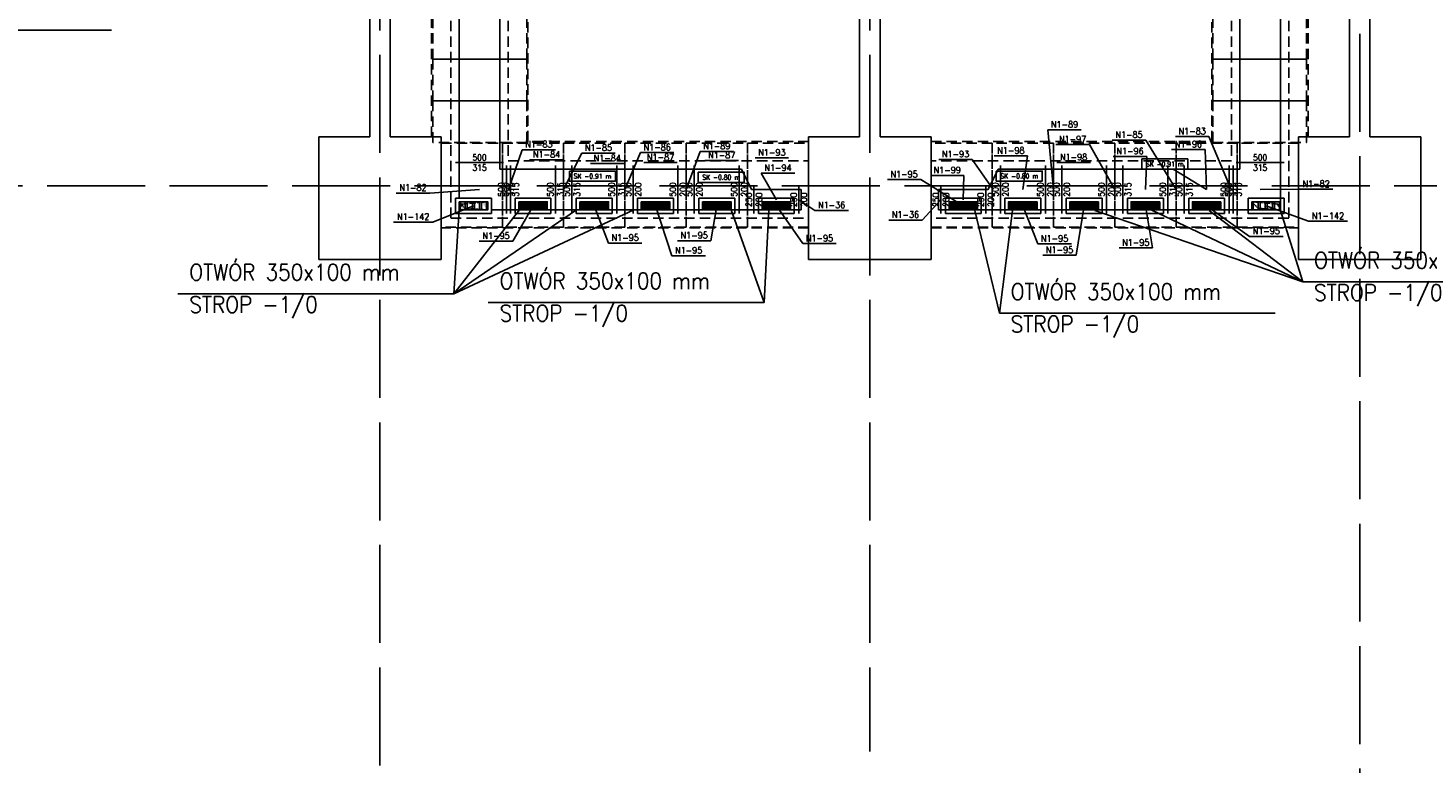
# Model space of a CAD drawing. Header units: millimetres. Extents: x -56303 to -45239, y -20463 to -4540.
# Tile 19 of 256: x -52653 to -50939, y -20463 to -19551. Entities that reach past the tile are written whole.
import ezdxf

# ---------------------------------------------------------------- set-up
doc = ezdxf.new("R2010")
doc.units = ezdxf.units.MM
for name, pattern in [('ACAD_ISO02W100', [15, 12, -3]), ('DASHED', [19.05, 12.7, -6.35]), ('HIDDEN', [9.525, 6.35, -3.175]), ('HIDDEN2', [4.7625, 3.175, -1.5875])]:
    doc.linetypes.add(name, pattern=pattern)
doc.layers.add('---Widok', color=7, linetype='Continuous', lineweight=25)
doc.layers.add('---Ściany', color=5, linetype='Continuous', lineweight=25)
for name, color, linetype in [('_HVAC_opis', 3, 'Continuous'), ('_HVAC_podkład', 8, 'Continuous'), ('FLUID-N1', 7, 'Continuous'), ('FLUID-N1-60-INF', 7, 'Continuous'), ('FLUID-N1-75-DIM', 7, 'Continuous'), ('FLUID-N1-80-NUM', 7, 'Continuous')]:
    doc.layers.add(name, color=color, linetype=linetype)
doc.styles.add('DACH_SZACHTY_20_05_2011_JM_xref_CAD$0$OPIS1', font='ROMANS.SHX', dxfattribs={"width": 0.9})
doc.styles.add('OPIS1', font='ROMANS.SHX', dxfattribs={"width": 0.9})
doc.dimstyles.new('wymiar', dxfattribs={"dimtxt": 8, "dimasz": 5, "dimexe": 0.1, "dimexo": 0.1, "dimgap": 1, "dimtad": 1, "dimdec": 0, "dimlfac": 10, "dimdsep": 46, "dimtxsty": 'OPIS1', "dimblk": 'OBLIQUE', "dimcen": 10, "dimclrd": 256, "dimclre": 256, "dimadec": 0, "dimazin": 0, "dimtfac": 1, "dimtdec": 0, "dimtmove": 0, "dimatfit": 3, "dimfxl": 1, "dimarcsym": 0})

# ---------------------------------------------------------------- blocks, each defined once
blk = doc.blocks.new('*U398')
at = {"color": 132, "linetype": 'Continuous', "lineweight": -2}
for p, q in [((-2899.5, -295), (-2899.5, 295)), ((2899.5, 295), (2899.5, -295))]:
    blk.add_line(p, q, dxfattribs=at)
at = {"color": 0, "linetype": 'ByBlock', "lineweight": -2}
for p, q in [((-2899.5, 250), (2899.5, 250)), ((-2899.5, -250), (2899.5, -250))]:
    blk.add_line(p, q, dxfattribs=at)
blk = doc.blocks.new('*U402')
at = {"color": 7, "linetype": 'Continuous'}
for p, q in [((-295, -145), (-295, 295)), ((-295, 295), (-105, 295)), ((-105, 295), (-105, -145)), ((-105, -145), (-295, -145))]:
    blk.add_line(p, q, dxfattribs=at)
at = {"color": 0, "linetype": 'ByBlock', "lineweight": -2}
for p, q in [((-250, -100), (-250, 250)), ((-250, 250), (-150, 250)), ((-150, 250), (-150, -100)), ((-105, 250), (330, 250)), ((-150, -100), (-250, -100)), ((-250, -145), (-250, -330)), ((250, -330), (250, -250)), ((250, -250), (330, -250))]:
    blk.add_line(p, q, dxfattribs=at)
at = {"color": 132, "linetype": 'Continuous', "lineweight": -2}
for p, q in [((330, 295), (330, -295)), ((295, -330), (-295, -330))]:
    blk.add_line(p, q, dxfattribs=at)
at = {"color": 0, "linetype": 'ByBlock'}
blk.add_solid([(-250, 250), (-150, 250), (-250, -100), (-230, 180)], dxfattribs=at)
blk = doc.blocks.new('*U403')
at = {"color": 132, "linetype": 'Continuous', "lineweight": -2}
for p, q in [((-275, -295), (-275, 295)), ((275, 295), (275, -295))]:
    blk.add_line(p, q, dxfattribs=at)
at = {"color": 0, "linetype": 'ByBlock', "lineweight": -2}
for p, q in [((-275, 250), (275, 250)), ((-175, -250), (-175, -150)), ((-175, -150), (175, -150)), ((175, -150), (175, -250)), ((-275, -250), (275, -250)), ((175, -250), (-175, -250))]:
    blk.add_line(p, q, dxfattribs=at)
at = {"color": 7, "linetype": 'Continuous'}
for p, q in [((-220, -295), (-220, -105)), ((-220, -105), (220, -105)), ((220, -105), (220, -295)), ((220, -295), (-220, -295))]:
    blk.add_line(p, q, dxfattribs=at)
blk = doc.blocks.new('*U404')
at = {"color": 132, "linetype": 'Continuous', "lineweight": -2}
for p, q in [((-275, -295), (-275, 295)), ((275, 295), (275, -295))]:
    blk.add_line(p, q, dxfattribs=at)
at = {"color": 0, "linetype": 'ByBlock', "lineweight": -2}
for p, q in [((-275, 250), (275, 250)), ((-175, -250), (-175, -150)), ((-175, -150), (175, -150)), ((175, -150), (175, -250)), ((-275, -250), (275, -250)), ((175, -250), (-175, -250))]:
    blk.add_line(p, q, dxfattribs=at)
at = {"color": 7, "linetype": 'Continuous'}
for p, q in [((-220, -295), (-220, -105)), ((-220, -105), (220, -105)), ((220, -105), (220, -295)), ((220, -295), (-220, -295))]:
    blk.add_line(p, q, dxfattribs=at)
blk = doc.blocks.new('*U405')
at = {"color": 132, "linetype": 'Continuous', "lineweight": -2}
for p, q in [((-275, -170), (-275, 170)), ((275, 170), (275, -170))]:
    blk.add_line(p, q, dxfattribs=at)
at = {"color": 0, "linetype": 'ByBlock', "lineweight": -2}
for p, q in [((-275, 125), (275, 125)), ((-275, -125), (275, -125)), ((-175, -125), (-175, -25)), ((-175, -25), (175, -25)), ((175, -125), (-175, -125)), ((175, -25), (175, -125))]:
    blk.add_line(p, q, dxfattribs=at)
at = {"color": 7, "linetype": 'Continuous'}
for p, q in [((-220, -170), (-220, 20)), ((-220, 20), (220, 20)), ((220, 20), (220, -170)), ((220, -170), (-220, -170))]:
    blk.add_line(p, q, dxfattribs=at)
blk = doc.blocks.new('*U406')
at = {"color": 7, "linetype": 'Continuous'}
for p, q in [((-220, -95), (-220, 95)), ((-220, 95), (220, 95)), ((-175, 46), (175, 46)), ((-175, 29), (175, 29)), ((-175, 21), (175, 21)), ((-175, 4), (175, 4)), ((220, 95), (220, -95)), ((220, -95), (-220, -95)), ((-175, -4), (175, -4)), ((-175, -21), (175, -21)), ((-175, -29), (175, -29)), ((-175, -46), (175, -46))]:
    blk.add_line(p, q, dxfattribs=at)
at = {"color": 0, "linetype": 'ByBlock', "lineweight": -2}
for p, q in [((-175, -50), (-175, 50)), ((-175, 50), (175, 50)), ((175, 50), (175, -50)), ((175, -50), (-175, -50))]:
    blk.add_line(p, q, dxfattribs=at)
at = {"color": 0, "linetype": 'ByBlock'}
blk.add_solid([(-175, 50), (175, 50), (-175, -50), (-105, 30)], dxfattribs=at)
blk = doc.blocks.new('*U407')
at = {"color": 7, "linetype": 'Continuous'}
for p, q in [((-220, -95), (-220, 95)), ((-220, 95), (220, 95)), ((-175, 46), (175, 46)), ((-175, 29), (175, 29)), ((-175, 21), (175, 21)), ((-175, 4), (175, 4)), ((220, 95), (220, -95)), ((220, -95), (-220, -95)), ((-175, -4), (175, -4)), ((-175, -21), (175, -21)), ((-175, -29), (175, -29)), ((-175, -46), (175, -46))]:
    blk.add_line(p, q, dxfattribs=at)
at = {"color": 0, "linetype": 'ByBlock', "lineweight": -2}
for p, q in [((-175, -50), (-175, 50)), ((-175, 50), (175, 50)), ((175, 50), (175, -50)), ((175, -50), (-175, -50))]:
    blk.add_line(p, q, dxfattribs=at)
at = {"color": 0, "linetype": 'ByBlock'}
blk.add_solid([(-175, 50), (175, 50), (-175, -50), (-105, 30)], dxfattribs=at)
blk = doc.blocks.new('*U408')
at = {"color": 7, "linetype": 'Continuous'}
for p, q in [((-220, -95), (-220, 95)), ((-220, 95), (220, 95)), ((-175, 46), (175, 46)), ((-175, 29), (175, 29)), ((-175, 21), (175, 21)), ((-175, 4), (175, 4)), ((220, 95), (220, -95)), ((220, -95), (-220, -95)), ((-175, -4), (175, -4)), ((-175, -21), (175, -21)), ((-175, -29), (175, -29)), ((-175, -46), (175, -46))]:
    blk.add_line(p, q, dxfattribs=at)
at = {"color": 0, "linetype": 'ByBlock', "lineweight": -2}
for p, q in [((-175, -50), (-175, 50)), ((-175, 50), (175, 50)), ((175, 50), (175, -50)), ((175, -50), (-175, -50))]:
    blk.add_line(p, q, dxfattribs=at)
at = {"color": 0, "linetype": 'ByBlock'}
blk.add_solid([(-175, 50), (175, 50), (-175, -50), (-105, 30)], dxfattribs=at)
blk = doc.blocks.new('*U409')
at = {"color": 7, "linetype": 'Continuous'}
for p, q in [((-95, -220), (-95, 220)), ((-95, 220), (95, 220)), ((95, 220), (95, -220)), ((-50, 162), (50, 162)), ((-50, 100), (50, 100)), ((-50, 75), (50, 75)), ((-50, 13), (50, 13)), ((-50, -13), (50, -13)), ((-50, -75), (50, -75)), ((-50, -100), (50, -100)), ((-50, -162), (50, -162)), ((95, -220), (-95, -220))]:
    blk.add_line(p, q, dxfattribs=at)
at = {"color": 0, "linetype": 'ByBlock', "lineweight": -2}
for p, q in [((-50, -175), (-50, 175)), ((-50, 175), (50, 175)), ((50, 175), (50, -175)), ((50, -175), (-50, -175))]:
    blk.add_line(p, q, dxfattribs=at)
at = {"color": 7, "linetype": 'DASHED'}
for p, q in [((30, -105), (50, 175)), ((-50, -175), (30, -105))]:
    blk.add_line(p, q, dxfattribs=at)
at = {"color": 0, "linetype": 'ByBlock'}
blk.add_solid([(-50, 175), (50, 175), (-50, -175), (-30, 105)], dxfattribs=at)
blk = doc.blocks.new('*U410')
at = {"color": 132, "linetype": 'Continuous', "lineweight": -2}
for p, q in [((-275, -295), (-275, 295)), ((275, 295), (275, -295))]:
    blk.add_line(p, q, dxfattribs=at)
at = {"color": 0, "linetype": 'ByBlock', "lineweight": -2}
for p, q in [((-275, 250), (275, 250)), ((-175, -250), (-175, -150)), ((-175, -150), (175, -150)), ((175, -150), (175, -250)), ((-275, -250), (275, -250)), ((175, -250), (-175, -250))]:
    blk.add_line(p, q, dxfattribs=at)
at = {"color": 7, "linetype": 'Continuous'}
for p, q in [((-220, -295), (-220, -105)), ((-220, -105), (220, -105)), ((220, -105), (220, -295)), ((220, -295), (-220, -295))]:
    blk.add_line(p, q, dxfattribs=at)
blk = doc.blocks.new('*U411')
at = {"color": 7, "linetype": 'Continuous'}
for p, q in [((-220, -95), (-220, 95)), ((-220, 95), (220, 95)), ((-175, 46), (175, 46)), ((-175, 29), (175, 29)), ((-175, 21), (175, 21)), ((-175, 4), (175, 4)), ((220, 95), (220, -95)), ((220, -95), (-220, -95)), ((-175, -4), (175, -4)), ((-175, -21), (175, -21)), ((-175, -29), (175, -29)), ((-175, -46), (175, -46))]:
    blk.add_line(p, q, dxfattribs=at)
at = {"color": 0, "linetype": 'ByBlock', "lineweight": -2}
for p, q in [((-175, -50), (-175, 50)), ((-175, 50), (175, 50)), ((175, 50), (175, -50)), ((175, -50), (-175, -50))]:
    blk.add_line(p, q, dxfattribs=at)
at = {"color": 0, "linetype": 'ByBlock'}
blk.add_solid([(-175, 50), (175, 50), (-175, -50), (-105, 30)], dxfattribs=at)
blk = doc.blocks.new('*U413')
at = {"color": 132, "linetype": 'Continuous', "lineweight": -2}
for p, q in [((-275, -295), (-275, 295)), ((275, 295), (275, -295))]:
    blk.add_line(p, q, dxfattribs=at)
at = {"color": 0, "linetype": 'ByBlock', "lineweight": -2}
for p, q in [((-275, 250), (275, 250)), ((-175, -250), (-175, -150)), ((-175, -150), (175, -150)), ((175, -150), (175, -250)), ((-275, -250), (275, -250)), ((175, -250), (-175, -250))]:
    blk.add_line(p, q, dxfattribs=at)
at = {"color": 7, "linetype": 'Continuous'}
for p, q in [((-220, -295), (-220, -105)), ((-220, -105), (220, -105)), ((220, -105), (220, -295)), ((220, -295), (-220, -295))]:
    blk.add_line(p, q, dxfattribs=at)
blk = doc.blocks.new('*U412')
at = {"color": 7, "linetype": 'Continuous'}
for p, q in [((-220, -95), (-220, 95)), ((-220, 95), (220, 95)), ((-175, 46), (175, 46)), ((-175, 29), (175, 29)), ((-175, 21), (175, 21)), ((-175, 4), (175, 4)), ((220, 95), (220, -95)), ((220, -95), (-220, -95)), ((-175, -4), (175, -4)), ((-175, -21), (175, -21)), ((-175, -29), (175, -29)), ((-175, -46), (175, -46))]:
    blk.add_line(p, q, dxfattribs=at)
at = {"color": 0, "linetype": 'ByBlock', "lineweight": -2}
for p, q in [((-175, -50), (-175, 50)), ((-175, 50), (175, 50)), ((175, 50), (175, -50)), ((175, -50), (-175, -50))]:
    blk.add_line(p, q, dxfattribs=at)
at = {"color": 0, "linetype": 'ByBlock'}
blk.add_solid([(-175, 50), (175, 50), (-175, -50), (-105, 30)], dxfattribs=at)
blk = doc.blocks.new('*U455')
at = {"color": 132, "linetype": 'Continuous', "lineweight": -2}
blk.add_line((0, -170), (0, 170), dxfattribs=at)
at = {"color": 0, "linetype": 'ByBlock', "lineweight": -2}
for p, q in [((0, 125), (30, 125)), ((30, 125), (30, -125)), ((0, -125), (30, -125))]:
    blk.add_line(p, q, dxfattribs=at)
blk = doc.blocks.new('*U543')
at = {"color": 132, "linetype": 'Continuous', "lineweight": -2}
for p, q in [((-100, -295), (-100, 295)), ((100, 295), (100, -295))]:
    blk.add_line(p, q, dxfattribs=at)
at = {"color": 0, "linetype": 'ByBlock', "lineweight": -2}
for p, q in [((-100, 250), (100, 250)), ((-100, -250), (100, -250))]:
    blk.add_line(p, q, dxfattribs=at)
blk = doc.blocks.new('*U544')
at = {"color": 132, "linetype": 'Continuous', "lineweight": -2}
for p, q in [((-100, -295), (-100, 295)), ((100, 295), (100, -295))]:
    blk.add_line(p, q, dxfattribs=at)
at = {"color": 0, "linetype": 'ByBlock', "lineweight": -2}
for p, q in [((-100, 250), (100, 250)), ((-100, -250), (100, -250))]:
    blk.add_line(p, q, dxfattribs=at)
blk = doc.blocks.new('*U545')
at = {"color": 132, "linetype": 'Continuous', "lineweight": -2}
for p, q in [((-100, -295), (-100, 295)), ((100, 295), (100, -295))]:
    blk.add_line(p, q, dxfattribs=at)
at = {"color": 0, "linetype": 'ByBlock', "lineweight": -2}
for p, q in [((-70, 250), (-100, 250)), ((-70, 250), (70, 250)), ((70, 250), (100, 250)), ((-70, -250), (-100, -250)), ((-70, -250), (70, -250)), ((70, -250), (100, -250))]:
    blk.add_line(p, q, dxfattribs=at)
blk = doc.blocks.new('*U546')
at = {"color": 132, "linetype": 'Continuous', "lineweight": -2}
for p, q in [((-90, -295), (-90, 295)), ((90, 45), (90, -295))]:
    blk.add_line(p, q, dxfattribs=at)
at = {"color": 0, "linetype": 'ByBlock', "lineweight": -2}
for p, q in [((-60, 250), (-90, 250)), ((-60, 250), (60, 0)), ((60, 0), (90, 0)), ((-60, -250), (-90, -250)), ((-60, -250), (60, -250)), ((60, -250), (90, -250))]:
    blk.add_line(p, q, dxfattribs=at)
blk = doc.blocks.new('*U547')
at = {"color": 132, "linetype": 'Continuous', "lineweight": -2}
for p, q in [((-25, -295), (-25, 295)), ((25, 295), (25, -295))]:
    blk.add_line(p, q, dxfattribs=at)
at = {"color": 0, "linetype": 'ByBlock', "lineweight": -2}
for p, q in [((-25, 250), (25, 250)), ((-25, -250), (25, -250))]:
    blk.add_line(p, q, dxfattribs=at)
blk = doc.blocks.new('*U549')
at = {"color": 132, "linetype": 'Continuous', "lineweight": -2}
for p, q in [((-2899.5, -295), (-2899.5, 295)), ((2899.5, 295), (2899.5, -295))]:
    blk.add_line(p, q, dxfattribs=at)
at = {"color": 0, "linetype": 'ByBlock', "lineweight": -2}
for p, q in [((-2899.5, 250), (2899.5, 250)), ((-2899.5, -250), (2899.5, -250))]:
    blk.add_line(p, q, dxfattribs=at)
blk = doc.blocks.new('*U550')
at = {"color": 132, "linetype": 'Continuous', "lineweight": -2}
for p, q in [((-330, -295), (-330, 295)), ((295, -330), (-295, -330))]:
    blk.add_line(p, q, dxfattribs=at)
at = {"color": 0, "linetype": 'ByBlock', "lineweight": -2}
for p, q in [((250, 250), (-330, 250)), ((250, -330), (250, 250)), ((-250, -250), (-330, -250)), ((-250, -330), (-250, -250))]:
    blk.add_line(p, q, dxfattribs=at)
at = {"color": 7, "linetype": 'Continuous'}
for p, q in [((295, 295), (105, 295)), ((105, 295), (105, 250)), ((295, -145), (295, 295)), ((250, -145), (295, -145))]:
    blk.add_line(p, q, dxfattribs=at)
at = {"color": 7, "linetype": 'DASHED'}
for p, q in [((105, 250), (105, -145)), ((150, 250), (150, -100)), ((230, -30), (250, 250)), ((250, -145), (105, -145)), ((150, -100), (230, -30)), ((250, -100), (150, -100))]:
    blk.add_line(p, q, dxfattribs=at)
blk = doc.blocks.new('*U551')
at = {"color": 132, "linetype": 'Continuous', "lineweight": -2}
for p, q in [((-275, -295), (-275, 295)), ((275, 295), (275, -295))]:
    blk.add_line(p, q, dxfattribs=at)
at = {"color": 0, "linetype": 'ByBlock', "lineweight": -2}
for p, q in [((-275, 250), (275, 250)), ((-175, 150), (-175, 250)), ((-175, 250), (175, 250)), ((175, 250), (175, 150)), ((175, 150), (-175, 150)), ((-275, -250), (275, -250))]:
    blk.add_line(p, q, dxfattribs=at)
at = {"color": 7, "linetype": 'Continuous'}
for p, q in [((-220, 105), (-220, 295)), ((-220, 295), (220, 295)), ((220, 295), (220, 105)), ((220, 105), (-220, 105))]:
    blk.add_line(p, q, dxfattribs=at)
blk = doc.blocks.new('*U552')
at = {"color": 132, "linetype": 'Continuous', "lineweight": -2}
for p, q in [((-275, -295), (-275, 295)), ((275, 295), (275, -295))]:
    blk.add_line(p, q, dxfattribs=at)
at = {"color": 0, "linetype": 'ByBlock', "lineweight": -2}
for p, q in [((-275, 250), (275, 250)), ((-175, 150), (-175, 250)), ((-175, 250), (175, 250)), ((175, 250), (175, 150)), ((175, 150), (-175, 150)), ((-275, -250), (275, -250))]:
    blk.add_line(p, q, dxfattribs=at)
at = {"color": 7, "linetype": 'Continuous'}
for p, q in [((-220, 105), (-220, 295)), ((-220, 295), (220, 295)), ((220, 295), (220, 105)), ((220, 105), (-220, 105))]:
    blk.add_line(p, q, dxfattribs=at)
blk = doc.blocks.new('*U553')
at = {"color": 132, "linetype": 'Continuous', "lineweight": -2}
for p, q in [((-275, -170), (-275, 170)), ((275, 170), (275, -170))]:
    blk.add_line(p, q, dxfattribs=at)
at = {"color": 0, "linetype": 'ByBlock', "lineweight": -2}
for p, q in [((-275, 125), (275, 125)), ((-175, 25), (-175, 125)), ((-175, 125), (175, 125)), ((175, 25), (-175, 25)), ((175, 125), (175, 25)), ((-275, -125), (275, -125))]:
    blk.add_line(p, q, dxfattribs=at)
at = {"color": 7, "linetype": 'Continuous'}
for p, q in [((-220, -20), (-220, 170)), ((-220, 170), (220, 170)), ((220, 170), (220, -20)), ((220, -20), (-220, -20))]:
    blk.add_line(p, q, dxfattribs=at)
blk = doc.blocks.new('*U554')
at = {"color": 7, "linetype": 'Continuous'}
for p, q in [((-220, -95), (-220, 95)), ((-220, 95), (220, 95)), ((-175, 46), (175, 46)), ((-175, 29), (175, 29)), ((-175, 21), (175, 21)), ((-175, 4), (175, 4)), ((220, 95), (220, -95)), ((220, -95), (-220, -95)), ((-175, -4), (175, -4)), ((-175, -21), (175, -21)), ((-175, -29), (175, -29)), ((-175, -46), (175, -46))]:
    blk.add_line(p, q, dxfattribs=at)
at = {"color": 0, "linetype": 'ByBlock', "lineweight": -2}
for p, q in [((-175, -50), (-175, 50)), ((-175, 50), (175, 50)), ((175, 50), (175, -50)), ((175, -50), (-175, -50))]:
    blk.add_line(p, q, dxfattribs=at)
at = {"color": 0, "linetype": 'ByBlock'}
blk.add_solid([(-175, 50), (175, 50), (-175, -50), (-105, 30)], dxfattribs=at)
blk = doc.blocks.new('*U555')
at = {"color": 7, "linetype": 'Continuous'}
for p, q in [((-220, -95), (-220, 95)), ((-220, 95), (220, 95)), ((-175, 46), (175, 46)), ((-175, 29), (175, 29)), ((-175, 21), (175, 21)), ((-175, 4), (175, 4)), ((220, 95), (220, -95)), ((220, -95), (-220, -95)), ((-175, -4), (175, -4)), ((-175, -21), (175, -21)), ((-175, -29), (175, -29)), ((-175, -46), (175, -46))]:
    blk.add_line(p, q, dxfattribs=at)
at = {"color": 0, "linetype": 'ByBlock', "lineweight": -2}
for p, q in [((-175, -50), (-175, 50)), ((-175, 50), (175, 50)), ((175, 50), (175, -50)), ((175, -50), (-175, -50))]:
    blk.add_line(p, q, dxfattribs=at)
at = {"color": 0, "linetype": 'ByBlock'}
blk.add_solid([(-175, 50), (175, 50), (-175, -50), (-105, 30)], dxfattribs=at)
blk = doc.blocks.new('*U556')
at = {"color": 7, "linetype": 'Continuous'}
for p, q in [((-220, -95), (-220, 95)), ((-220, 95), (220, 95)), ((-175, 46), (175, 46)), ((-175, 29), (175, 29)), ((-175, 21), (175, 21)), ((-175, 4), (175, 4)), ((220, 95), (220, -95)), ((220, -95), (-220, -95)), ((-175, -4), (175, -4)), ((-175, -21), (175, -21)), ((-175, -29), (175, -29)), ((-175, -46), (175, -46))]:
    blk.add_line(p, q, dxfattribs=at)
at = {"color": 0, "linetype": 'ByBlock', "lineweight": -2}
for p, q in [((-175, -50), (-175, 50)), ((-175, 50), (175, 50)), ((175, 50), (175, -50)), ((175, -50), (-175, -50))]:
    blk.add_line(p, q, dxfattribs=at)
at = {"color": 0, "linetype": 'ByBlock'}
blk.add_solid([(-175, 50), (175, 50), (-175, -50), (-105, 30)], dxfattribs=at)
blk = doc.blocks.new('*U557')
at = {"color": 7, "linetype": 'Continuous'}
for p, q in [((-95, -220), (-95, 220)), ((-95, 220), (95, 220)), ((95, 220), (95, -220)), ((-50, 162), (50, 162)), ((-50, 100), (50, 100)), ((-50, 75), (50, 75)), ((-50, 13), (50, 13)), ((-50, -13), (50, -13)), ((-50, -75), (50, -75)), ((-50, -100), (50, -100)), ((-50, -162), (50, -162)), ((95, -220), (-95, -220))]:
    blk.add_line(p, q, dxfattribs=at)
at = {"color": 0, "linetype": 'ByBlock', "lineweight": -2}
for p, q in [((-50, -175), (-50, 175)), ((-50, 175), (50, 175)), ((50, 175), (50, -175)), ((50, -175), (-50, -175))]:
    blk.add_line(p, q, dxfattribs=at)
at = {"color": 7, "linetype": 'DASHED'}
for p, q in [((30, -105), (50, 175)), ((-50, -175), (30, -105))]:
    blk.add_line(p, q, dxfattribs=at)
at = {"color": 0, "linetype": 'ByBlock'}
blk.add_solid([(-50, 175), (50, 175), (-50, -175), (-30, 105)], dxfattribs=at)
blk = doc.blocks.new('*U558')
at = {"color": 132, "linetype": 'Continuous', "lineweight": -2}
for p, q in [((-275, -295), (-275, 295)), ((275, 295), (275, -295))]:
    blk.add_line(p, q, dxfattribs=at)
at = {"color": 0, "linetype": 'ByBlock', "lineweight": -2}
for p, q in [((-275, 250), (275, 250)), ((-175, 150), (-175, 250)), ((-175, 250), (175, 250)), ((175, 250), (175, 150)), ((175, 150), (-175, 150)), ((-275, -250), (275, -250))]:
    blk.add_line(p, q, dxfattribs=at)
at = {"color": 7, "linetype": 'Continuous'}
for p, q in [((-220, 105), (-220, 295)), ((-220, 295), (220, 295)), ((220, 295), (220, 105)), ((220, 105), (-220, 105))]:
    blk.add_line(p, q, dxfattribs=at)
blk = doc.blocks.new('*U559')
at = {"color": 7, "linetype": 'Continuous'}
for p, q in [((-220, -95), (-220, 95)), ((-220, 95), (220, 95)), ((-175, 46), (175, 46)), ((-175, 29), (175, 29)), ((-175, 21), (175, 21)), ((-175, 4), (175, 4)), ((220, 95), (220, -95)), ((220, -95), (-220, -95)), ((-175, -4), (175, -4)), ((-175, -21), (175, -21)), ((-175, -29), (175, -29)), ((-175, -46), (175, -46))]:
    blk.add_line(p, q, dxfattribs=at)
at = {"color": 0, "linetype": 'ByBlock', "lineweight": -2}
for p, q in [((-175, -50), (-175, 50)), ((-175, 50), (175, 50)), ((175, 50), (175, -50)), ((175, -50), (-175, -50))]:
    blk.add_line(p, q, dxfattribs=at)
at = {"color": 0, "linetype": 'ByBlock'}
blk.add_solid([(-175, 50), (175, 50), (-175, -50), (-105, 30)], dxfattribs=at)
blk = doc.blocks.new('*U560')
at = {"color": 132, "linetype": 'Continuous', "lineweight": -2}
for p, q in [((-275, -295), (-275, 295)), ((275, 295), (275, -295))]:
    blk.add_line(p, q, dxfattribs=at)
at = {"color": 0, "linetype": 'ByBlock', "lineweight": -2}
for p, q in [((-275, 250), (275, 250)), ((-175, 150), (-175, 250)), ((-175, 250), (175, 250)), ((175, 250), (175, 150)), ((175, 150), (-175, 150)), ((-275, -250), (275, -250))]:
    blk.add_line(p, q, dxfattribs=at)
at = {"color": 7, "linetype": 'Continuous'}
for p, q in [((-220, 105), (-220, 295)), ((-220, 295), (220, 295)), ((220, 295), (220, 105)), ((220, 105), (-220, 105))]:
    blk.add_line(p, q, dxfattribs=at)
blk = doc.blocks.new('*U561')
at = {"color": 7, "linetype": 'Continuous'}
for p, q in [((-220, -95), (-220, 95)), ((-220, 95), (220, 95)), ((-175, 46), (175, 46)), ((-175, 29), (175, 29)), ((-175, 21), (175, 21)), ((-175, 4), (175, 4)), ((220, 95), (220, -95)), ((220, -95), (-220, -95)), ((-175, -4), (175, -4)), ((-175, -21), (175, -21)), ((-175, -29), (175, -29)), ((-175, -46), (175, -46))]:
    blk.add_line(p, q, dxfattribs=at)
at = {"color": 0, "linetype": 'ByBlock', "lineweight": -2}
for p, q in [((-175, -50), (-175, 50)), ((-175, 50), (175, 50)), ((175, 50), (175, -50)), ((175, -50), (-175, -50))]:
    blk.add_line(p, q, dxfattribs=at)
at = {"color": 0, "linetype": 'ByBlock'}
blk.add_solid([(-175, 50), (175, 50), (-175, -50), (-105, 30)], dxfattribs=at)
blk = doc.blocks.new('*U563')
at = {"color": 0, "linetype": 'ByBlock', "lineweight": -2}
for p, q in [((0, 125), (-30, 125)), ((-30, 125), (-30, -125)), ((0, -125), (-30, -125))]:
    blk.add_line(p, q, dxfattribs=at)
at = {"color": 132, "linetype": 'Continuous', "lineweight": -2}
blk.add_line((0, 170), (0, -170), dxfattribs=at)
blk = doc.blocks.new('*U564')
at = {"color": 132, "linetype": 'Continuous', "lineweight": -2}
for p, q in [((-100, -295), (-100, 295)), ((100, 295), (100, -295))]:
    blk.add_line(p, q, dxfattribs=at)
at = {"color": 0, "linetype": 'ByBlock', "lineweight": -2}
for p, q in [((-100, 250), (100, 250)), ((-100, -250), (100, -250))]:
    blk.add_line(p, q, dxfattribs=at)
blk = doc.blocks.new('*U565')
at = {"color": 132, "linetype": 'Continuous', "lineweight": -2}
for p, q in [((-100, -295), (-100, 295)), ((100, 295), (100, -295))]:
    blk.add_line(p, q, dxfattribs=at)
at = {"color": 0, "linetype": 'ByBlock', "lineweight": -2}
for p, q in [((-100, 250), (100, 250)), ((-100, -250), (100, -250))]:
    blk.add_line(p, q, dxfattribs=at)
blk = doc.blocks.new('*U566')
at = {"color": 132, "linetype": 'Continuous', "lineweight": -2}
for p, q in [((-100, -295), (-100, 295)), ((100, 295), (100, -295))]:
    blk.add_line(p, q, dxfattribs=at)
at = {"color": 0, "linetype": 'ByBlock', "lineweight": -2}
for p, q in [((-70, 250), (-100, 250)), ((70, 250), (-70, 250)), ((70, 250), (100, 250)), ((-70, -250), (-100, -250)), ((70, -250), (-70, -250)), ((70, -250), (100, -250))]:
    blk.add_line(p, q, dxfattribs=at)
blk = doc.blocks.new('*U567')
at = {"color": 0, "linetype": 'ByBlock', "lineweight": -2}
for p, q in [((60, 250), (-60, 0)), ((60, 250), (90, 250)), ((-60, 0), (-90, 0)), ((-60, -250), (-90, -250)), ((60, -250), (-60, -250)), ((60, -250), (90, -250))]:
    blk.add_line(p, q, dxfattribs=at)
at = {"color": 132, "linetype": 'Continuous', "lineweight": -2}
for p, q in [((90, 295), (90, -295)), ((-90, -295), (-90, 45))]:
    blk.add_line(p, q, dxfattribs=at)
blk = doc.blocks.new('*U548')
at = {"color": 132, "linetype": 'Continuous', "lineweight": -2}
for p, q in [((-25, -295), (-25, 295)), ((25, 295), (25, -295))]:
    blk.add_line(p, q, dxfattribs=at)
at = {"color": 0, "linetype": 'ByBlock', "lineweight": -2}
for p, q in [((-25, 250), (25, 250)), ((-25, -250), (25, -250))]:
    blk.add_line(p, q, dxfattribs=at)
blk = doc.blocks.new('A$C0F2A2BC9')
at = {"layer": '---Widok', "color": 8, "linetype": 'HIDDEN2', "ltscale": 4}
for points in [[(180, -36.8), (180, -87.8), (65, -87.8), (65, -36.8)], [(1020, -36.8), (1020, -87.8), (1135, -87.8), (1135, -36.8)], [(180, -87.8), (180, -138.8), (65, -138.8), (65, -87.8)], [(1020, -87.8), (1020, -138.8), (1135, -138.8), (1135, -87.8)], [(180, -138.8), (180, -189.8), (65, -189.8), (65, -138.8)], [(1020, -138.8), (1020, -189.8), (1135, -189.8), (1135, -138.8)], [(180, -189.8), (180, -240.8), (65, -240.8), (65, -189.8)], [(1020, -189.8), (1020, -240.8), (1135, -240.8), (1135, -189.8)], [(180, -240.8), (180, -291.8), (65, -291.8), (65, -240.8)], [(1020, -240.8), (1020, -291.8), (1135, -291.8), (1135, -240.8)], [(180, -291.8), (180, -342.8), (65, -342.8), (65, -291.8)], [(1020, -291.8), (1020, -342.8), (1135, -342.8), (1135, -291.8)], [(180, -342.8), (180, -393.8), (65, -393.8), (65, -342.8)], [(1020, -342.8), (1020, -393.8), (1135, -393.8), (1135, -342.8)], [(180, -393.8), (180, -444.8), (65, -444.8), (65, -393.8)], [(1020, -393.8), (1020, -444.8), (1135, -444.8), (1135, -393.8)], [(180, -444.8), (180, -495.8), (65, -495.8), (65, -444.8)], [(1020, -444.8), (1020, -495.8), (1135, -495.8), (1135, -444.8)], [(180, -495.8), (180, -546.8), (65, -546.8), (65, -495.8)], [(1020, -495.8), (1020, -546.8), (1135, -546.8), (1135, -495.8)], [(150, -650.6), (75, -650.6), (75, -547.6), (150, -547.6)], [(225, -650.6), (150, -650.6), (150, -547.6), (225, -547.6)], [(300, -650.6), (225, -650.6), (225, -547.6), (300, -547.6)], [(375, -650.6), (300, -650.6), (300, -547.6), (375, -547.6)], [(450, -650.6), (375, -650.6), (375, -547.6), (450, -547.6)], [(525, -650.6), (450, -650.6), (450, -547.6), (525, -547.6)], [(675, -650.6), (750, -650.6), (750, -547.6), (675, -547.6)], [(750, -650.6), (825, -650.6), (825, -547.6), (750, -547.6)], [(825, -650.6), (900, -650.6), (900, -547.6), (825, -547.6)], [(900, -650.6), (975, -650.6), (975, -547.6), (900, -547.6)], [(975, -650.6), (1050, -650.6), (1050, -547.6), (975, -547.6)], [(1050, -650.6), (1125, -650.6), (1125, -547.6), (1050, -547.6)]]:
    blk.add_lwpolyline(points, close=True, dxfattribs=at)
at = {"layer": '---Widok', "color": 8, "linetype": 'HIDDEN2'}
for points in [[(97, -619.5), (132, -619.5), (132, -629.5), (97, -629.5)], [(170, -619.5), (205, -619.5), (205, -629.5), (170, -629.5)], [(245, -619.5), (280, -619.5), (280, -629.5), (245, -629.5)], [(320, -619.5), (355, -619.5), (355, -629.5), (320, -629.5)], [(395, -619.5), (430, -619.5), (430, -629.5), (395, -629.5)], [(468, -619.5), (503, -619.5), (503, -629.5), (468, -629.5)], [(732, -619.5), (697, -619.5), (697, -629.5), (732, -629.5)], [(805, -619.5), (770, -619.5), (770, -629.5), (805, -629.5)], [(880, -619.5), (845, -619.5), (845, -629.5), (880, -629.5)], [(955, -619.5), (920, -619.5), (920, -629.5), (955, -629.5)], [(1030, -619.5), (995, -619.5), (995, -629.5), (1030, -629.5)], [(1103, -619.5), (1068, -619.5), (1068, -629.5), (1103, -629.5)]]:
    blk.add_lwpolyline(points, close=True, dxfattribs=at)
for points in [[(97, -629.5), (100.2, -622.4), (132, -619.5)], [(170, -629.5), (173.2, -622.4), (205, -619.5)], [(245, -629.5), (248.2, -622.4), (280, -619.5)], [(320, -629.5), (323.2, -622.4), (355, -619.5)], [(395, -629.5), (398.2, -622.4), (430, -619.5)], [(468, -629.5), (471.2, -622.4), (503, -619.5)], [(732, -629.5), (728.8, -622.4), (697, -619.5)], [(805, -629.5), (801.8, -622.4), (770, -619.5)], [(880, -629.5), (876.8, -622.4), (845, -619.5)], [(955, -629.5), (951.8, -622.4), (920, -619.5)], [(1030, -629.5), (1026.8, -622.4), (995, -619.5)], [(1103, -629.5), (1099.8, -622.4), (1068, -619.5)]]:
    blk.add_lwpolyline(points, dxfattribs=at)
at = {"layer": '---Ściany', "color": 8, "linetype": 'HIDDEN', "ltscale": 2}
for points in [[(525, -627.5), (525, -651.5), (75, -651.5), (75, -540), (63, -540), (63, -36)], [(87, -36), (87, -639.5), (525, -639.5)], [(525, -569.5), (525, -545.5), (181, -545.5), (181, -36), (157, -36), (157, -569.5), (525, -569.5)], [(1113, -36), (1113, -639.5), (675, -639.5)], [(675, -627.5), (675, -651.5), (1125, -651.5), (1125, -540), (1137, -540), (1137, -36)], [(675, -569.5), (675, -545.5), (1019, -545.5), (1019, -36), (1043, -36), (1043, -569.5), (675, -569.5)]]:
    blk.add_lwpolyline(points, dxfattribs=at)
blk = doc.blocks.new('_Oblique')
at = {"color": 0, "linetype": 'ByBlock', "lineweight": -2}
blk.add_line((-0.5, -0.5), (0.5, 0.5), dxfattribs=at)

msp = doc.modelspace()

# ---------------------------------------------------------------- linework, layer by layer
at = {"layer": '_HVAC_opis'}
for p, q in [((-52767.71, -19553.28), (-52551.18, -19553.28)), ((-52131.96, -19876.17), (-52125.44, -19773.46)), ((-52131.96, -19876.17), (-52051.66, -19773.46)), ((-52131.96, -19876.17), (-51981.66, -19773.46)), ((-52131.96, -19876.17), (-51911.66, -19773.46)), ((-51752, -19886.75), (-51792.44, -19773.46)), ((-51752, -19886.75), (-51745.94, -19773.46)), ((-51463.82, -19899.94), (-51494.03, -19773.96)), ((-51463.82, -19899.94), (-51447.53, -19773.96)), ((-51092.28, -19861.54), (-51346.94, -19773.96)), ((-51092.28, -19861.54), (-51276.94, -19773.59)), ((-51092.28, -19861.54), (-51206.94, -19773.96)), ((-51092.28, -19861.54), (-51119.44, -19773.96)), ((-51092.28, -19861.54), (-50754.47, -19861.54)), ((-52469.77, -19876.17), (-52131.96, -19876.17)), ((-52089.82, -19886.75), (-51752, -19886.75)), ((-51463.82, -19899.94), (-51126, -19899.94))]:
    msp.add_line(p, q, dxfattribs=at)
for points in [[(-52125.44, -19763.46), (-52090.44, -19763.46), (-52090.44, -19773.46), (-52125.44, -19773.46)], [(-52052.44, -19763.46), (-52017.44, -19763.46), (-52017.44, -19773.46), (-52052.44, -19773.46)], [(-51977.44, -19763.46), (-51942.44, -19763.46), (-51942.44, -19773.46), (-51977.44, -19773.46)], [(-51902.44, -19763.46), (-51867.44, -19763.46), (-51867.44, -19773.46), (-51902.44, -19773.46)], [(-51827.44, -19763.46), (-51792.44, -19763.46), (-51792.44, -19773.46), (-51827.44, -19773.46)], [(-51754.44, -19763.46), (-51719.44, -19763.46), (-51719.44, -19773.46), (-51754.44, -19773.46)], [(-51490.44, -19763.46), (-51525.44, -19763.46), (-51525.44, -19773.46), (-51490.44, -19773.46)], [(-51417.44, -19763.46), (-51452.44, -19763.46), (-51452.44, -19773.46), (-51417.44, -19773.46)], [(-51342.44, -19763.46), (-51377.44, -19763.46), (-51377.44, -19773.46), (-51342.44, -19773.46)], [(-51267.44, -19763.46), (-51302.44, -19763.46), (-51302.44, -19773.46), (-51267.44, -19773.46)], [(-51192.44, -19763.46), (-51227.44, -19763.46), (-51227.44, -19773.46), (-51192.44, -19773.46)], [(-51119.44, -19763.46), (-51154.44, -19763.46), (-51154.44, -19773.46), (-51119.44, -19773.46)]]:
    msp.add_lwpolyline(points, close=True, dxfattribs=at)
at = {"layer": '_HVAC_podkład', "linetype": 'ACAD_ISO02W100', "ltscale": 10}
for p, q in [((-51022.44, -15657.63), (-51022.44, -20462.96)), ((-52222.44, -15683.63), (-52222.44, -20462.96)), ((-51622.44, -15683.63), (-51622.44, -20436.8)), ((-53680.08, -19743.93), (-49212.84, -19743.93))]:
    msp.add_line(p, q, dxfattribs=at)
at = {"layer": '_HVAC_podkład'}
for p, q in [((-52234.94, -19163.93), (-52234.94, -19683.93)), ((-52209.94, -19163.93), (-52209.94, -19683.93)), ((-51634.94, -19163.93), (-51634.94, -19683.93)), ((-51609.94, -19163.93), (-51609.94, -19683.93)), ((-51034.94, -19163.93), (-51034.94, -19683.93)), ((-51009.94, -19163.93), (-51009.94, -19683.93)), ((-52297.44, -19683.93), (-52297.44, -19833.93)), ((-52297.44, -19683.93), (-52234.94, -19683.93)), ((-52209.94, -19683.93), (-52147.44, -19683.93)), ((-52147.44, -19683.93), (-52147.44, -19833.93)), ((-51697.44, -19683.93), (-51697.44, -19833.93)), ((-51697.44, -19683.93), (-51634.94, -19683.93)), ((-51609.94, -19683.93), (-51547.44, -19683.93)), ((-51547.44, -19683.93), (-51547.44, -19833.93)), ((-51097.44, -19683.93), (-51097.44, -19833.93)), ((-51097.44, -19683.93), (-51034.94, -19683.93)), ((-51009.94, -19683.93), (-50947.44, -19683.93)), ((-50947.44, -19683.93), (-50947.44, -19833.93)), ((-52297.44, -19833.93), (-52147.44, -19833.93)), ((-51697.44, -19833.93), (-51547.44, -19833.93)), ((-51097.44, -19833.93), (-50947.44, -19833.93))]:
    msp.add_line(p, q, dxfattribs=at)
at = {"layer": 'FLUID-N1-60-INF', "color": 7}
for points in [[(-51289.47, -19710.97), (-51233.13, -19710.97), (-51233.13, -19723.37), (-51289.47, -19723.37)], [(-51990.38, -19725.93), (-51934.04, -19725.93), (-51934.04, -19738.33), (-51990.38, -19738.33)], [(-51832.67, -19727.24), (-51776.32, -19727.24), (-51776.32, -19739.64), (-51832.67, -19739.64)], [(-51467.61, -19725.76), (-51411.27, -19725.76), (-51411.27, -19738.16), (-51467.61, -19738.16)]]:
    msp.add_lwpolyline(points, close=True, dxfattribs=at)
at = {"layer": 'FLUID-N1-80-NUM', "color": 3}
for p, q in [((-51363.66, -19675.3), (-51404.35, -19675.3)), ((-51207.16, -19683.53), (-51248.19, -19683.53)), ((-52007.24, -19699.65), (-52048.27, -19699.65)), ((-51353.56, -19693.45), (-51394.59, -19693.45)), ((-51284.46, -19687.88), (-51325.49, -19687.88)), ((-51211.76, -19699.5), (-51252.79, -19699.5)), ((-51997.68, -19712.08), (-52039.05, -19712.08)), ((-51934.3, -19703.79), (-51975.33, -19703.79)), ((-51923.35, -19716.5), (-51964.72, -19716.5)), ((-51862.38, -19703.23), (-51903.41, -19703.23)), ((-51858.23, -19715.38), (-51899.26, -19715.38)), ((-51789.58, -19701.84), (-51830.26, -19701.84)), ((-51783.33, -19712.89), (-51824.36, -19712.89)), ((-51721.9, -19709.61), (-51762.93, -19709.61)), ((-51496.98, -19711.61), (-51538.01, -19711.61)), ((-51429.17, -19707.26), (-51470.2, -19707.26)), ((-51352.35, -19715.24), (-51393.38, -19715.24)), ((-51283.25, -19707.97), (-51324.28, -19707.97)), ((-51714.27, -19728.39), (-51755.64, -19728.39)), ((-51507.33, -19731.22), (-51548.01, -19731.22)), ((-51559.96, -19736.3), (-51600.98, -19736.3)), ((-51055.33, -19748.04), (-51096.35, -19748.04)), ((-52161.45, -19752.69), (-52202.48, -19752.69)), ((-51648.67, -19774), (-51689.7, -19774)), ((-51558.27, -19785.76), (-51599.29, -19785.76)), ((-52157.76, -19788.27), (-52205.64, -19788.27)), ((-51037.37, -19787.21), (-51085.26, -19787.21)), ((-52059.7, -19811.66), (-52100.72, -19811.66)), ((-51901.56, -19813.92), (-51942.58, -19813.92)), ((-51817.06, -19811.07), (-51858.08, -19811.07)), ((-51663.59, -19814.6), (-51704.62, -19814.6)), ((-51375.65, -19815.05), (-51416.68, -19815.05)), ((-51276.2, -19819.88), (-51317.22, -19819.88)), ((-51116.35, -19805.84), (-51157.38, -19805.84)), ((-51823.8, -19829.56), (-51864.83, -19829.56)), ((-51369.57, -19828.85), (-51410.6, -19828.85))]:
    msp.add_line(p, q, dxfattribs=at)

# ---------------------------------------------------------------- block references
at = {"layer": '_HVAC_opis'}
msp.add_blockref('A$C0F2A2BC9', (-52222.44, -19143.93), dxfattribs=at)
at = {"layer": 'FLUID-N1', "color": 132, "linetype": 'Continuous', "zscale": 0.1}
for name, p, xscale, yscale, rotation in [('*U398', (-52100.44, -19425.51), 0.1000000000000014, 0.1000000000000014, 270.0000000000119), ('*U549', (-51144.44, -19425.51), 0.1000000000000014, 0.1000000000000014, 89.99999999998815), ('*U402', (-52100.44, -19748.46), 0.1000000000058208, 0.09999999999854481, 90), ('*U550', (-51144.44, -19748.46), 0.1000000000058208, 0.09999999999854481, 270), ('*U547', (-52064.94, -19748.46), 0.1, 0.09999999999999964, 359.999999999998), ('*U403', (-52034.94, -19748.46), 0.1000000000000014, 0.1000000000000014, 8.07097555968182e-11), ('*U544', (-51997.44, -19748.46), 0.1, 0.09999999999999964, 359.999999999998), ('*U413', (-51959.94, -19748.46), 0.09999999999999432, 0.1000000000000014, 359.999999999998), ('*U545', (-51922.44, -19748.46), 0.1, 0.09999999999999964, 359.999999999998), ('*U404', (-51884.94, -19748.46), 0.1000000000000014, 0.1000000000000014, 359.999999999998), ('*U543', (-51847.44, -19748.46), 0.1, 0.09999999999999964, 359.999999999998), ('*U410', (-51809.94, -19748.46), 0.09999999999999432, 0.1000000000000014, 359.999999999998), ('*U546', (-51773.44, -19748.46), 0.1, 0.09999999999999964, 359.999999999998), ('*U558', (-51434.94, -19748.46), 0.1000000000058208, 0.1000000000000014, 180.0000000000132), ('*U552', (-51359.94, -19748.46), 0.1000000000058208, 0.1000000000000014, 180.0000000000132), ('*U560', (-51284.94, -19748.46), 0.1000000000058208, 0.1000000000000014, 180.0000000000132), ('*U551', (-51209.94, -19748.46), 0.1000000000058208, 0.1000000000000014, 180.0000000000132), ('*U405', (-51736.94, -19760.96), 0.1000000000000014, 0.1000000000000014, 359.999999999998), ('*U455', (-51709.44, -19760.96), 0.1000000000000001, 0.1000000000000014, 359.999999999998), ('*U553', (-51507.94, -19760.96), 0.1000000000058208, 0.1000000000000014, 180.0000000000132), ('*U409', (-52107.94, -19768.46), 0.1000000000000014, 0.1000000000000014, 269.999999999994), ('*U408', (-52034.94, -19768.46), 0.1000000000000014, 0.1000000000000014, 8.07097555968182e-11), ('*U412', (-51959.94, -19768.46), 0.09999999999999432, 0.1000000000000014, 359.999999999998), ('*U407', (-51884.94, -19768.46), 0.1000000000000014, 0.1000000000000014, 359.999999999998), ('*U411', (-51809.94, -19768.46), 0.09999999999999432, 0.1000000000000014, 359.999999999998), ('*U406', (-51736.94, -19768.46), 0.1000000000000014, 0.1000000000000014, 359.999999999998), ('*U554', (-51507.94, -19768.46), 0.1000000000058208, 0.1000000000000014, 180.0000000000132), ('*U559', (-51434.94, -19768.46), 0.1000000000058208, 0.1000000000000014, 180.0000000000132), ('*U555', (-51359.94, -19768.46), 0.1000000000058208, 0.1000000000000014, 180.0000000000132), ('*U561', (-51284.94, -19768.46), 0.1000000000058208, 0.1000000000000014, 180.0000000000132), ('*U556', (-51209.94, -19768.46), 0.1000000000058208, 0.1000000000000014, 180.0000000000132), ('*U557', (-51136.94, -19768.46), 0.1000000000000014, 0.1000000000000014, 270.0000000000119)]:
    msp.add_blockref(name, p, dxfattribs=dict(at, xscale=xscale, yscale=yscale, rotation=rotation))
at = {"layer": 'FLUID-N1', "color": 132, "linetype": 'Continuous', "xscale": 0.1000000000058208, "zscale": 0.1}
for name, p, yscale in [('*U567', (-51471.44, -19748.46), 0.09999999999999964), ('*U564', (-51397.44, -19748.46), 0.09999999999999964), ('*U566', (-51322.44, -19748.46), 0.09999999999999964), ('*U565', (-51247.44, -19748.46), 0.09999999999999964), ('*U548', (-51179.94, -19748.46), 0.09999999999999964), ('*U563', (-51535.44, -19760.96), 0.1000000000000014)]:
    msp.add_blockref(name, p, dxfattribs=dict(at, yscale=yscale))

# ---------------------------------------------------------------- texts
at = {"layer": '_HVAC_opis', "char_height": 20, "width": 1918.0454, "attachment_point": 1, "rotation": 0.00025, "style": 'DACH_SZACHTY_20_05_2011_JM_xref_CAD$0$OPIS1'}
for s, insert in [('OTWÓR 350x100 mm', (-51078.39, -19825.11)), ('OTWÓR 350x100 mm', (-52455.88, -19839.74)), ('OTWÓR 350x100 mm', (-52075.92, -19850.32)), ('OTWÓR 350x100 mm', (-51449.92, -19863.51)), ('STROP -1/0', (-51078.39, -19864.66)), ('STROP -1/0', (-52455.88, -19879.29)), ('STROP -1/0', (-52075.92, -19889.87)), ('STROP -1/0', (-51449.92, -19903.06))]:
    msp.add_mtext(s, dxfattribs=dict(at, insert=insert))
at = {"layer": 'FLUID-N1-60-INF', "color": 7, "char_height": 6, "attachment_point": 5, "line_spacing_factor": 1.1, "style": 'OPIS1'}
for s, insert in [('SK -0.91 m', (-51261.3, -19717.17)), ('SK -0.91 m', (-51962.21, -19732.13)), ('SK -0.80 m', (-51804.49, -19733.44)), ('SK -0.80 m', (-51439.44, -19731.96))]:
    msp.add_mtext(s, dxfattribs=dict(at, insert=insert))
at = {"layer": 'FLUID-N1-75-DIM', "color": 61, "char_height": 7.5, "attachment_point": 5, "style": 'OPIS1'}
for insert in [(-52100.44, -19715.46), (-51144.44, -19715.46)]:
    msp.add_mtext('500\\P315', dxfattribs=dict(at, insert=insert))
at = {"layer": 'FLUID-N1-75-DIM', "color": 61, "char_height": 7.5, "attachment_point": 5, "rotation": 90, "style": 'OPIS1'}
for s, insert in [('500\\P315', (-52067.44, -19748.46)), ('500\\P315', (-52067.44, -19748.46)), ('500\\P315', (-52067.44, -19748.46)), ('500\\P315', (-52062.44, -19748.46)), ('500\\P315', (-52062.44, -19748.46)), ('500\\P315', (-52007.44, -19748.46)), ('500\\P315', (-51987.44, -19748.46)), ('500\\P315', (-51932.44, -19748.46)), ('500\\P200', (-51912.44, -19748.46)), ('500\\P200', (-51857.44, -19748.46)), ('500\\P200', (-51837.44, -19748.46)), ('500\\P200', (-51782.44, -19748.46)), ('500\\P200', (-51462.44, -19748.46)), ('500\\P200', (-51407.44, -19748.46)), ('500\\P200', (-51387.44, -19748.46)), ('500\\P200', (-51332.44, -19748.46)), ('500\\P315', (-51312.44, -19748.46)), ('500\\P315', (-51257.44, -19748.46)), ('500\\P315', (-51237.44, -19748.46)), ('500\\P315', (-51182.44, -19748.46)), ('500\\P315', (-51182.44, -19748.46)), ('500\\P315', (-51177.44, -19748.46)), ('500\\P315', (-51177.44, -19748.46)), ('500\\P315', (-51177.44, -19748.46)), ('250\\P200', (-51764.44, -19760.96)), ('250\\P200', (-51764.44, -19760.96)), ('250\\P200', (-51764.44, -19760.96)), ('250\\P200', (-51709.44, -19760.96)), ('250\\P200', (-51709.44, -19760.96)), ('250\\P200', (-51535.44, -19760.96)), ('250\\P200', (-51535.44, -19760.96)), ('250\\P200', (-51480.44, -19760.96)), ('250\\P200', (-51480.44, -19760.96)), ('250\\P200', (-51480.44, -19760.96))]:
    msp.add_mtext(s, dxfattribs=dict(at, insert=insert))
at = {"layer": 'FLUID-N1-80-NUM', "color": 6, "char_height": 8, "attachment_point": 5, "style": 'OPIS1'}
for s, insert in [('N1-89\\P ', (-51384.01, -19675.3)), ('N1-85\\P ', (-51304.97, -19687.88)), ('N1-83\\P ', (-51227.68, -19683.53)), ('N1-83\\P ', (-52027.76, -19699.65)), ('N1-85\\P ', (-51954.81, -19703.79)), ('N1-86\\P ', (-51882.89, -19703.23)), ('N1-89\\P ', (-51809.92, -19701.84)), ('N1-97\\P ', (-51374.08, -19693.45)), ('N1-96\\P ', (-51232.28, -19699.5)), ('N1-84\\P ', (-52018.36, -19712.08)), ('N1-84\\P ', (-51944.04, -19716.5)), ('N1-87\\P ', (-51878.75, -19715.38)), ('N1-87\\P ', (-51803.84, -19712.89)), ('N1-93\\P ', (-51742.42, -19709.61)), ('N1-93\\P ', (-51517.5, -19711.61)), ('N1-98\\P ', (-51449.68, -19707.26)), ('N1-98\\P ', (-51372.87, -19715.24)), ('N1-96\\P ', (-51303.76, -19707.97)), ('N1-94\\P ', (-51734.95, -19728.39)), ('N1-95\\P ', (-51580.47, -19736.3)), ('N1-99\\P ', (-51527.67, -19731.22)), ('N1-82\\P ', (-52181.97, -19752.69)), ('N1-82\\P ', (-51075.84, -19748.04)), ('N1-36\\P ', (-51669.18, -19774)), ('N1-142\\P ', (-52181.7, -19788.27)), ('N1-36\\P ', (-51578.78, -19785.76)), ('N1-142\\P ', (-51061.31, -19787.21)), ('N1-95\\P ', (-51136.86, -19805.84)), ('N1-95\\P ', (-52080.21, -19811.66)), ('N1-95\\P ', (-51922.07, -19813.92)), ('N1-95\\P ', (-51837.57, -19811.07)), ('N1-95\\P ', (-51684.11, -19814.6)), ('N1-95\\P ', (-51396.17, -19815.05)), ('N1-95\\P ', (-51296.71, -19819.88)), ('N1-95\\P ', (-51844.31, -19829.56)), ('N1-95\\P ', (-51390.08, -19828.85))]:
    msp.add_mtext(s, dxfattribs=dict(at, insert=insert))

# ---------------------------------------------------------------- leaders
at = {"layer": 'FLUID-N1-60-INF', "color": 3}
msp.add_leader([(-51209.94, -19748.46), (-51251.12, -19723.37)], dimstyle='wymiar', override={"dimscale": 0.75, "dimclrd": 7, "dimclre": 7}, dxfattribs=at)
at = {"layer": 'FLUID-N1-80-NUM', "color": 3}
for points in [[(-51397.44, -19748.46), (-51404.35, -19675.3)], [(-51179.94, -19748.46), (-51207.16, -19683.53)], [(-52064.94, -19748.46), (-52048.27, -19699.65)], [(-51322.44, -19748.46), (-51353.56, -19693.45)], [(-51247.44, -19748.46), (-51284.46, -19687.88)], [(-51209.94, -19748.46), (-51211.76, -19699.5)], [(-51997.44, -19748.46), (-51975.33, -19703.79)], [(-51922.44, -19748.46), (-51903.41, -19703.23)], [(-51847.44, -19748.46), (-51830.26, -19701.84)], [(-51471.44, -19748.46), (-51496.98, -19711.61)], [(-51434.94, -19748.46), (-51429.17, -19707.26)], [(-51284.94, -19748.46), (-51283.25, -19707.97)], [(-51736.94, -19760.96), (-51755.64, -19728.39)], [(-51507.94, -19760.96), (-51507.33, -19731.22)], [(-52100.44, -19748.46), (-52161.45, -19752.69)], [(-51507.94, -19768.46), (-51559.96, -19736.3)], [(-51144.44, -19748.46), (-51096.35, -19748.04)], [(-52107.94, -19768.46), (-52157.76, -19788.27)], [(-52034.94, -19768.46), (-52059.7, -19811.66)], [(-51959.94, -19768.46), (-51942.58, -19813.92)], [(-51884.94, -19768.46), (-51864.83, -19829.56)], [(-51809.94, -19768.46), (-51817.06, -19811.07)], [(-51736.94, -19768.46), (-51704.62, -19814.6)], [(-51709.44, -19760.96), (-51689.7, -19774)], [(-51535.44, -19760.96), (-51558.27, -19785.76)], [(-51434.94, -19768.46), (-51416.68, -19815.05)], [(-51359.94, -19768.46), (-51369.57, -19828.85)], [(-51284.94, -19768.46), (-51276.2, -19819.88)], [(-51209.94, -19768.46), (-51157.38, -19805.84)], [(-51136.94, -19768.46), (-51085.26, -19787.21)]]:
    msp.add_leader(points, dimstyle='wymiar', override={"dimscale": 0.1, "dimclrd": 3, "dimclre": 3}, dxfattribs=at)

doc.saveas('drawing.dxf')
